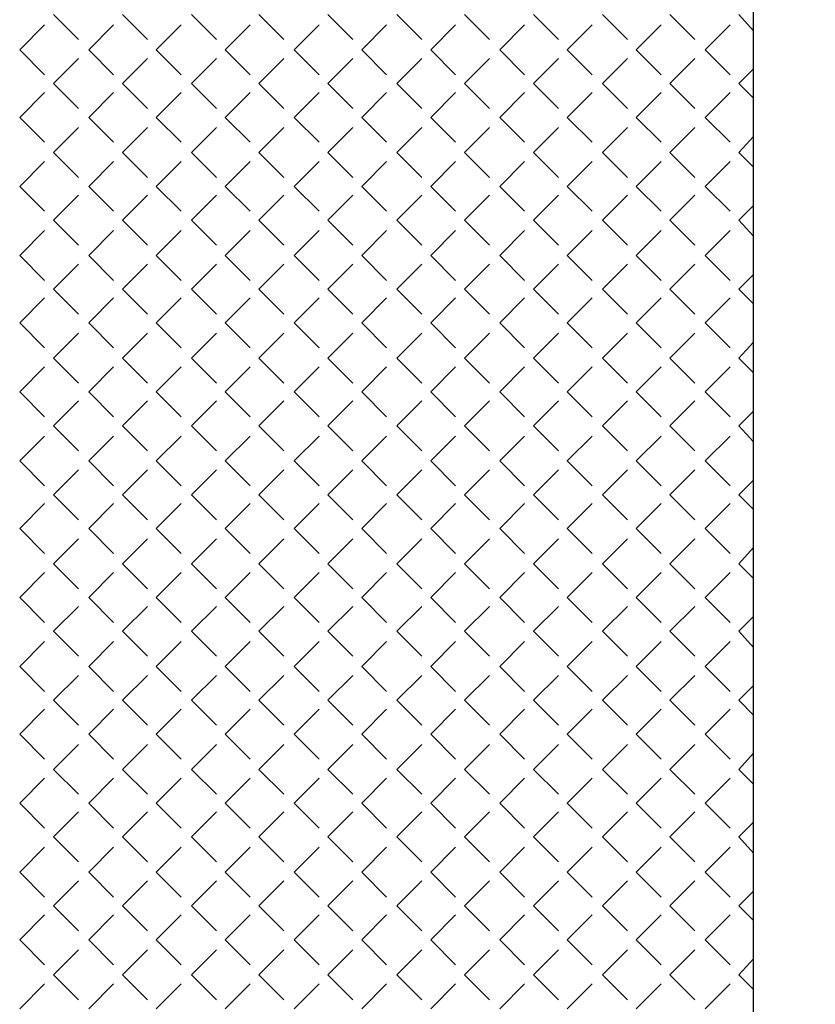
# Model space of a CAD drawing. Header units: millimetres. Extents: x -523 to 1404227, y -783705 to 1038705.
# Tile 71 of 256: x 99002 to 101296, y 133358 to 136197. Entities that reach past the tile are written whole.
import ezdxf

# ---------------------------------------------------------------- set-up
doc = ezdxf.new("R2010")
doc.units = ezdxf.units.MM
doc.layers.add('2. Obrys', color=7, linetype='Continuous', lineweight=30)
doc.layers.add('PDF _0', color=252, linetype='Continuous')
doc.layers.add('PDF _PG_ŚCIANY_SŁUPY', color=7, linetype='Continuous')

# ---------------------------------------------------------------- blocks, each defined once
blk = doc.blocks.new('A$C31e338d0')
at = {"layer": 'PDF _0', "color": 7, "lineweight": -3}
blk.add_lwpolyline([(25905.4, 11121), (25727.6, 11121), (25727.6, 22674.5)], dxfattribs=at)
at = {"layer": 'PDF _0', "lineweight": -3}
for points in [[(23708.2, 17340.2), (23780.2, 17268.2)], [(23907.2, 17340.2), (23979.2, 17268.2)], [(24106.2, 17340.2), (24178.1, 17268.2)], [(24300.9, 17340.2), (24372.9, 17268.2)], [(24499.9, 17340.2), (24571.9, 17268.2)], [(24698.9, 17340.2), (24770.8, 17268.2)], [(24893.6, 17340.2), (24965.6, 17268.2)], [(25092.6, 17340.2), (25164.6, 17268.2)], [(25291.6, 17340.2), (25363.5, 17268.2)], [(25486.3, 17340.2), (25558.3, 17268.2)], [(25685.3, 17340.2), (25727.6, 17293.6)], [(23610.8, 17238.6), (23682.8, 17310.6)], [(23809.8, 17238.6), (23881.8, 17310.6)], [(24004.6, 17238.6), (24076.5, 17310.6)], [(24203.5, 17238.6), (24275.5, 17310.6)], [(24402.5, 17238.6), (24474.5, 17310.6)], [(24597.3, 17238.6), (24669.2, 17310.6)], [(24796.2, 17238.6), (24868.2, 17310.6)], [(24995.2, 17238.6), (25067.2, 17310.6)], [(25190, 17238.6), (25261.9, 17310.6)], [(25388.9, 17238.6), (25460.9, 17310.6)], [(25587.9, 17238.6), (25659.9, 17310.6)], [(23610.8, 17238.6), (23682.8, 17166.6)], [(23809.8, 17238.6), (23881.8, 17166.6)], [(24004.6, 17238.6), (24076.5, 17166.6)], [(24203.5, 17238.6), (24275.5, 17166.6)], [(24402.5, 17238.6), (24474.5, 17166.6)], [(24597.3, 17238.6), (24669.2, 17166.6)], [(24796.2, 17238.6), (24868.2, 17166.6)], [(24995.2, 17238.6), (25067.2, 17166.6)], [(25190, 17238.6), (25261.9, 17166.6)], [(25388.9, 17238.6), (25460.9, 17166.6)], [(25587.9, 17238.6), (25659.9, 17166.6)], [(23708.2, 17141.2), (23780.2, 17213.2)], [(23907.2, 17141.2), (23979.2, 17213.2)], [(24106.2, 17141.2), (24178.1, 17213.2)], [(24300.9, 17141.2), (24372.9, 17213.2)], [(24499.9, 17141.2), (24571.9, 17213.2)], [(24698.9, 17141.2), (24770.8, 17213.2)], [(24893.6, 17141.2), (24965.6, 17213.2)], [(25092.6, 17141.2), (25164.6, 17213.2)], [(25291.6, 17141.2), (25363.5, 17213.2)], [(25486.3, 17141.2), (25558.3, 17213.2)], [(25685.3, 17141.2), (25727.6, 17183.5)], [(23708.2, 17141.2), (23780.2, 17069.2)], [(23907.2, 17141.2), (23979.2, 17069.2)], [(24106.2, 17141.2), (24178.1, 17069.2)], [(24300.9, 17141.2), (24372.9, 17069.2)], [(24499.9, 17141.2), (24571.9, 17069.2)], [(24698.9, 17141.2), (24770.8, 17069.2)], [(24893.6, 17141.2), (24965.6, 17069.2)], [(25092.6, 17141.2), (25164.6, 17069.2)], [(25291.6, 17141.2), (25363.5, 17069.2)], [(25486.3, 17141.2), (25558.3, 17069.2)], [(25685.3, 17141.2), (25727.6, 17098.9)], [(23610.8, 17043.8), (23682.8, 17115.8)], [(23809.8, 17043.8), (23881.8, 17115.8)], [(24004.6, 17043.8), (24076.5, 17115.8)], [(24203.5, 17043.8), (24275.5, 17115.8)], [(24402.5, 17043.8), (24474.5, 17115.8)], [(24597.3, 17043.8), (24669.2, 17115.8)], [(24796.2, 17043.8), (24868.2, 17115.8)], [(24995.2, 17043.8), (25067.2, 17115.8)], [(25190, 17043.8), (25261.9, 17115.8)], [(25388.9, 17043.8), (25460.9, 17115.8)], [(25587.9, 17043.8), (25659.9, 17115.8)], [(23610.8, 17043.8), (23682.8, 16971.9)], [(23809.8, 17043.8), (23881.8, 16971.9)], [(24004.6, 17043.8), (24076.5, 16971.9)], [(24203.5, 17043.8), (24275.5, 16971.9)], [(24402.5, 17043.8), (24474.5, 16971.9)], [(24597.3, 17043.8), (24669.2, 16971.9)], [(24796.2, 17043.8), (24868.2, 16971.9)], [(24995.2, 17043.8), (25067.2, 16971.9)], [(25190, 17043.8), (25261.9, 16971.9)], [(25388.9, 17043.8), (25460.9, 16971.9)], [(25587.9, 17043.8), (25659.9, 16971.9)], [(23708.2, 16942.2), (23780.2, 17014.2)], [(23907.2, 16942.2), (23979.2, 17014.2)], [(24106.2, 16942.2), (24178.1, 17014.2)], [(24300.9, 16942.2), (24372.9, 17014.2)], [(24499.9, 16942.2), (24571.9, 17014.2)], [(24698.9, 16942.2), (24770.8, 17014.2)], [(24893.6, 16942.2), (24965.6, 17014.2)], [(25092.6, 16942.2), (25164.6, 17014.2)], [(25291.6, 16942.2), (25363.5, 17014.2)], [(25486.3, 16942.2), (25558.3, 17014.2)], [(25685.3, 16942.2), (25727.6, 16988.8)], [(23708.2, 16942.2), (23780.2, 16870.3)], [(23907.2, 16942.2), (23979.2, 16870.3)], [(24106.2, 16942.2), (24178.1, 16870.3)], [(24300.9, 16942.2), (24372.9, 16870.3)], [(24499.9, 16942.2), (24571.9, 16870.3)], [(24698.9, 16942.2), (24770.8, 16870.3)], [(24893.6, 16942.2), (24965.6, 16870.3)], [(25092.6, 16942.2), (25164.6, 16870.3)], [(25291.6, 16942.2), (25363.5, 16870.3)], [(25486.3, 16942.2), (25558.3, 16870.3)], [(25685.3, 16942.2), (25727.6, 16899.9)], [(23610.8, 16844.9), (23682.8, 16916.8)], [(23809.8, 16844.9), (23881.8, 16916.8)], [(24004.6, 16844.9), (24076.5, 16916.8)], [(24203.5, 16844.9), (24275.5, 16916.8)], [(24402.5, 16844.9), (24474.5, 16916.8)], [(24597.3, 16844.9), (24669.2, 16916.8)], [(24796.2, 16844.9), (24868.2, 16916.8)], [(24995.2, 16844.9), (25067.2, 16916.8)], [(25190, 16844.9), (25261.9, 16916.8)], [(25388.9, 16844.9), (25460.9, 16916.8)], [(25587.9, 16844.9), (25659.9, 16916.8)], [(23610.8, 16844.9), (23682.8, 16772.9)], [(23809.8, 16844.9), (23881.8, 16772.9)], [(24004.6, 16844.9), (24076.5, 16772.9)], [(24203.5, 16844.9), (24275.5, 16772.9)], [(24402.5, 16844.9), (24474.5, 16772.9)], [(24597.3, 16844.9), (24669.2, 16772.9)], [(24796.2, 16844.9), (24868.2, 16772.9)], [(24995.2, 16844.9), (25067.2, 16772.9)], [(25190, 16844.9), (25261.9, 16772.9)], [(25388.9, 16844.9), (25460.9, 16772.9)], [(25587.9, 16844.9), (25659.9, 16772.9)], [(23708.2, 16747.5), (23780.2, 16819.5)], [(23907.2, 16747.5), (23979.2, 16819.5)], [(24106.2, 16747.5), (24178.1, 16819.5)], [(24300.9, 16747.5), (24372.9, 16819.5)], [(24499.9, 16747.5), (24571.9, 16819.5)], [(24698.9, 16747.5), (24770.8, 16819.5)], [(24893.6, 16747.5), (24965.6, 16819.5)], [(25092.6, 16747.5), (25164.6, 16819.5)], [(25291.6, 16747.5), (25363.5, 16819.5)], [(25486.3, 16747.5), (25558.3, 16819.5)], [(25685.3, 16747.5), (25727.6, 16789.8)], [(23708.2, 16747.5), (23780.2, 16675.5)], [(23907.2, 16747.5), (23979.2, 16675.5)], [(24106.2, 16747.5), (24178.1, 16675.5)], [(24300.9, 16747.5), (24372.9, 16675.5)], [(24499.9, 16747.5), (24571.9, 16675.5)], [(24698.9, 16747.5), (24770.8, 16675.5)], [(24893.6, 16747.5), (24965.6, 16675.5)], [(25092.6, 16747.5), (25164.6, 16675.5)], [(25291.6, 16747.5), (25363.5, 16675.5)], [(25486.3, 16747.5), (25558.3, 16675.5)], [(25685.3, 16747.5), (25727.6, 16700.9)], [(23610.8, 16645.9), (23682.8, 16717.8)], [(23809.8, 16645.9), (23881.8, 16717.8)], [(24004.6, 16645.9), (24076.5, 16717.8)], [(24203.5, 16645.9), (24275.5, 16717.8)], [(24402.5, 16645.9), (24474.5, 16717.8)], [(24597.3, 16645.9), (24669.2, 16717.8)], [(24796.2, 16645.9), (24868.2, 16717.8)], [(24995.2, 16645.9), (25067.2, 16717.8)], [(25190, 16645.9), (25261.9, 16717.8)], [(25388.9, 16645.9), (25460.9, 16717.8)], [(25587.9, 16645.9), (25659.9, 16717.8)], [(23610.8, 16645.9), (23682.8, 16573.9)], [(23809.8, 16645.9), (23881.8, 16573.9)], [(24004.6, 16645.9), (24076.5, 16573.9)], [(24203.5, 16645.9), (24275.5, 16573.9)], [(24402.5, 16645.9), (24474.5, 16573.9)], [(24597.3, 16645.9), (24669.2, 16573.9)], [(24796.2, 16645.9), (24868.2, 16573.9)], [(24995.2, 16645.9), (25067.2, 16573.9)], [(25190, 16645.9), (25261.9, 16573.9)], [(25388.9, 16645.9), (25460.9, 16573.9)], [(25587.9, 16645.9), (25659.9, 16573.9)], [(23708.2, 16548.5), (23780.2, 16620.5)], [(23907.2, 16548.5), (23979.2, 16620.5)], [(24106.2, 16548.5), (24178.1, 16620.5)], [(24300.9, 16548.5), (24372.9, 16620.5)], [(24499.9, 16548.5), (24571.9, 16620.5)], [(24698.9, 16548.5), (24770.8, 16620.5)], [(24893.6, 16548.5), (24965.6, 16620.5)], [(25092.6, 16548.5), (25164.6, 16620.5)], [(25291.6, 16548.5), (25363.5, 16620.5)], [(25486.3, 16548.5), (25558.3, 16620.5)], [(25685.3, 16548.5), (25727.6, 16590.8)], [(23610.8, 16451.1), (23682.8, 16523.1)], [(23708.2, 16548.5), (23780.2, 16476.5)], [(23809.8, 16451.1), (23881.8, 16523.1)], [(23907.2, 16548.5), (23979.2, 16476.5)], [(24004.6, 16451.1), (24076.5, 16523.1)], [(24106.2, 16548.5), (24178.1, 16476.5)], [(24203.5, 16451.1), (24275.5, 16523.1)], [(24300.9, 16548.5), (24372.9, 16476.5)], [(24402.5, 16451.1), (24474.5, 16523.1)], [(24499.9, 16548.5), (24571.9, 16476.5)], [(24597.3, 16451.1), (24669.2, 16523.1)], [(24698.9, 16548.5), (24770.8, 16476.5)], [(24796.2, 16451.1), (24868.2, 16523.1)], [(24893.6, 16548.5), (24965.6, 16476.5)], [(24995.2, 16451.1), (25067.2, 16523.1)], [(25092.6, 16548.5), (25164.6, 16476.5)], [(25190, 16451.1), (25261.9, 16523.1)], [(25291.6, 16548.5), (25363.5, 16476.5)], [(25388.9, 16451.1), (25460.9, 16523.1)], [(25486.3, 16548.5), (25558.3, 16476.5)], [(25587.9, 16451.1), (25659.9, 16523.1)], [(25685.3, 16548.5), (25727.6, 16506.2)], [(23610.8, 16451.1), (23682.8, 16379.2)], [(23809.8, 16451.1), (23881.8, 16379.2)], [(24004.6, 16451.1), (24076.5, 16379.2)], [(24203.5, 16451.1), (24275.5, 16379.2)], [(24402.5, 16451.1), (24474.5, 16379.2)], [(24597.3, 16451.1), (24669.2, 16379.2)], [(24796.2, 16451.1), (24868.2, 16379.2)], [(24995.2, 16451.1), (25067.2, 16379.2)], [(25190, 16451.1), (25261.9, 16379.2)], [(25388.9, 16451.1), (25460.9, 16379.2)], [(25587.9, 16451.1), (25659.9, 16379.2)], [(23708.2, 16349.5), (23780.2, 16421.5)], [(23907.2, 16349.5), (23979.2, 16421.5)], [(24106.2, 16349.5), (24178.1, 16421.5)], [(24300.9, 16349.5), (24372.9, 16421.5)], [(24499.9, 16349.5), (24571.9, 16421.5)], [(24698.9, 16349.5), (24770.8, 16421.5)], [(24893.6, 16349.5), (24965.6, 16421.5)], [(25092.6, 16349.5), (25164.6, 16421.5)], [(25291.6, 16349.5), (25363.5, 16421.5)], [(25486.3, 16349.5), (25558.3, 16421.5)], [(25685.3, 16349.5), (25727.6, 16396.1)], [(23610.8, 16252.2), (23682.8, 16324.1)], [(23708.2, 16349.5), (23780.2, 16277.6)], [(23809.8, 16252.2), (23881.8, 16324.1)], [(23907.2, 16349.5), (23979.2, 16277.6)], [(24004.6, 16252.2), (24076.5, 16324.1)], [(24106.2, 16349.5), (24178.1, 16277.6)], [(24203.5, 16252.2), (24275.5, 16324.1)], [(24300.9, 16349.5), (24372.9, 16277.6)], [(24402.5, 16252.2), (24474.5, 16324.1)], [(24499.9, 16349.5), (24571.9, 16277.6)], [(24597.3, 16252.2), (24669.2, 16324.1)], [(24698.9, 16349.5), (24770.8, 16277.6)], [(24796.2, 16252.2), (24868.2, 16324.1)], [(24893.6, 16349.5), (24965.6, 16277.6)], [(24995.2, 16252.2), (25067.2, 16324.1)], [(25092.6, 16349.5), (25164.6, 16277.6)], [(25190, 16252.2), (25261.9, 16324.1)], [(25291.6, 16349.5), (25363.5, 16277.6)], [(25388.9, 16252.2), (25460.9, 16324.1)], [(25486.3, 16349.5), (25558.3, 16277.6)], [(25587.9, 16252.2), (25659.9, 16324.1)], [(25685.3, 16349.5), (25727.6, 16307.2)], [(23610.8, 16252.2), (23682.8, 16180.2)], [(23809.8, 16252.2), (23881.8, 16180.2)], [(24004.6, 16252.2), (24076.5, 16180.2)], [(24203.5, 16252.2), (24275.5, 16180.2)], [(24402.5, 16252.2), (24474.5, 16180.2)], [(24597.3, 16252.2), (24669.2, 16180.2)], [(24796.2, 16252.2), (24868.2, 16180.2)], [(24995.2, 16252.2), (25067.2, 16180.2)], [(25190, 16252.2), (25261.9, 16180.2)], [(25388.9, 16252.2), (25460.9, 16180.2)], [(25587.9, 16252.2), (25659.9, 16180.2)], [(23708.2, 16154.8), (23780.2, 16226.8)], [(23907.2, 16154.8), (23979.2, 16226.8)], [(24106.2, 16154.8), (24178.1, 16226.8)], [(24300.9, 16154.8), (24372.9, 16226.8)], [(24499.9, 16154.8), (24571.9, 16226.8)], [(24698.9, 16154.8), (24770.8, 16226.8)], [(24893.6, 16154.8), (24965.6, 16226.8)], [(25092.6, 16154.8), (25164.6, 16226.8)], [(25291.6, 16154.8), (25363.5, 16226.8)], [(25486.3, 16154.8), (25558.3, 16226.8)], [(25685.3, 16154.8), (25727.6, 16197.1)], [(23708.2, 16154.8), (23780.2, 16082.8)], [(23907.2, 16154.8), (23979.2, 16082.8)], [(24106.2, 16154.8), (24178.1, 16082.8)], [(24300.9, 16154.8), (24372.9, 16082.8)], [(24499.9, 16154.8), (24571.9, 16082.8)], [(24698.9, 16154.8), (24770.8, 16082.8)], [(24893.6, 16154.8), (24965.6, 16082.8)], [(25092.6, 16154.8), (25164.6, 16082.8)], [(25291.6, 16154.8), (25363.5, 16082.8)], [(25486.3, 16154.8), (25558.3, 16082.8)], [(25685.3, 16154.8), (25727.6, 16108.2)], [(23610.8, 16053.2), (23682.8, 16125.1)], [(23809.8, 16053.2), (23881.8, 16125.1)], [(24004.6, 16053.2), (24076.5, 16125.1)], [(24203.5, 16053.2), (24275.5, 16125.1)], [(24402.5, 16053.2), (24474.5, 16125.1)], [(24597.3, 16053.2), (24669.2, 16125.1)], [(24796.2, 16053.2), (24868.2, 16125.1)], [(24995.2, 16053.2), (25067.2, 16125.1)], [(25190, 16053.2), (25261.9, 16125.1)], [(25388.9, 16053.2), (25460.9, 16125.1)], [(25587.9, 16053.2), (25659.9, 16125.1)], [(23610.8, 16053.2), (23682.8, 15981.2)], [(23809.8, 16053.2), (23881.8, 15981.2)], [(24004.6, 16053.2), (24076.5, 15981.2)], [(24203.5, 16053.2), (24275.5, 15981.2)], [(24402.5, 16053.2), (24474.5, 15981.2)], [(24597.3, 16053.2), (24669.2, 15981.2)], [(24796.2, 16053.2), (24868.2, 15981.2)], [(24995.2, 16053.2), (25067.2, 15981.2)], [(25190, 16053.2), (25261.9, 15981.2)], [(25388.9, 16053.2), (25460.9, 15981.2)], [(25587.9, 16053.2), (25659.9, 15981.2)], [(23708.2, 15955.8), (23780.2, 16027.8)], [(23907.2, 15955.8), (23979.2, 16027.8)], [(24106.2, 15955.8), (24178.1, 16027.8)], [(24300.9, 15955.8), (24372.9, 16027.8)], [(24499.9, 15955.8), (24571.9, 16027.8)], [(24698.9, 15955.8), (24770.8, 16027.8)], [(24893.6, 15955.8), (24965.6, 16027.8)], [(25092.6, 15955.8), (25164.6, 16027.8)], [(25291.6, 15955.8), (25363.5, 16027.8)], [(25486.3, 15955.8), (25558.3, 16027.8)], [(25685.3, 15955.8), (25727.6, 15998.1)], [(23708.2, 15955.8), (23780.2, 15883.8)], [(23907.2, 15955.8), (23979.2, 15883.8)], [(24106.2, 15955.8), (24178.1, 15883.8)], [(24300.9, 15955.8), (24372.9, 15883.8)], [(24499.9, 15955.8), (24571.9, 15883.8)], [(24698.9, 15955.8), (24770.8, 15883.8)], [(24893.6, 15955.8), (24965.6, 15883.8)], [(25092.6, 15955.8), (25164.6, 15883.8)], [(25291.6, 15955.8), (25363.5, 15883.8)], [(25486.3, 15955.8), (25558.3, 15883.8)], [(25685.3, 15955.8), (25727.6, 15913.5)], [(23610.8, 15858.4), (23682.8, 15930.4)], [(23809.8, 15858.4), (23881.8, 15930.4)], [(24004.6, 15858.4), (24076.5, 15930.4)], [(24203.5, 15858.4), (24275.5, 15930.4)], [(24402.5, 15858.4), (24474.5, 15930.4)], [(24597.3, 15858.4), (24669.2, 15930.4)], [(24796.2, 15858.4), (24868.2, 15930.4)], [(24995.2, 15858.4), (25067.2, 15930.4)], [(25190, 15858.4), (25261.9, 15930.4)], [(25388.9, 15858.4), (25460.9, 15930.4)], [(25587.9, 15858.4), (25659.9, 15930.4)], [(23610.8, 15858.4), (23682.8, 15786.5)], [(23809.8, 15858.4), (23881.8, 15786.5)], [(24004.6, 15858.4), (24076.5, 15786.5)], [(24203.5, 15858.4), (24275.5, 15786.5)], [(24402.5, 15858.4), (24474.5, 15786.5)], [(24597.3, 15858.4), (24669.2, 15786.5)], [(24796.2, 15858.4), (24868.2, 15786.5)], [(24995.2, 15858.4), (25067.2, 15786.5)], [(25190, 15858.4), (25261.9, 15786.5)], [(25388.9, 15858.4), (25460.9, 15786.5)], [(25587.9, 15858.4), (25659.9, 15786.5)], [(23708.2, 15756.8), (23780.2, 15828.8)], [(23907.2, 15756.8), (23979.2, 15828.8)], [(24106.2, 15756.8), (24178.1, 15828.8)], [(24300.9, 15756.8), (24372.9, 15828.8)], [(24499.9, 15756.8), (24571.9, 15828.8)], [(24698.9, 15756.8), (24770.8, 15828.8)], [(24893.6, 15756.8), (24965.6, 15828.8)], [(25092.6, 15756.8), (25164.6, 15828.8)], [(25291.6, 15756.8), (25363.5, 15828.8)], [(25486.3, 15756.8), (25558.3, 15828.8)], [(25685.3, 15756.8), (25727.6, 15803.4)], [(23708.2, 15756.8), (23780.2, 15684.8)], [(23907.2, 15756.8), (23979.2, 15684.8)], [(24106.2, 15756.8), (24178.1, 15684.8)], [(24300.9, 15756.8), (24372.9, 15684.8)], [(24499.9, 15756.8), (24571.9, 15684.8)], [(24698.9, 15756.8), (24770.8, 15684.8)], [(24893.6, 15756.8), (24965.6, 15684.8)], [(25092.6, 15756.8), (25164.6, 15684.8)], [(25291.6, 15756.8), (25363.5, 15684.8)], [(25486.3, 15756.8), (25558.3, 15684.8)], [(25685.3, 15756.8), (25727.6, 15714.5)], [(23610.8, 15659.4), (23682.8, 15731.4)], [(23809.8, 15659.4), (23881.8, 15731.4)], [(24004.6, 15659.4), (24076.5, 15731.4)], [(24203.5, 15659.4), (24275.5, 15731.4)], [(24402.5, 15659.4), (24474.5, 15731.4)], [(24597.3, 15659.4), (24669.2, 15731.4)], [(24796.2, 15659.4), (24868.2, 15731.4)], [(24995.2, 15659.4), (25067.2, 15731.4)], [(25190, 15659.4), (25261.9, 15731.4)], [(25388.9, 15659.4), (25460.9, 15731.4)], [(25587.9, 15659.4), (25659.9, 15731.4)], [(23610.8, 15659.4), (23682.8, 15587.5)], [(23809.8, 15659.4), (23881.8, 15587.5)], [(24004.6, 15659.4), (24076.5, 15587.5)], [(24203.5, 15659.4), (24275.5, 15587.5)], [(24402.5, 15659.4), (24474.5, 15587.5)], [(24597.3, 15659.4), (24669.2, 15587.5)], [(24796.2, 15659.4), (24868.2, 15587.5)], [(24995.2, 15659.4), (25067.2, 15587.5)], [(25190, 15659.4), (25261.9, 15587.5)], [(25388.9, 15659.4), (25460.9, 15587.5)], [(25587.9, 15659.4), (25659.9, 15587.5)], [(23708.2, 15562.1), (23780.2, 15634)], [(23907.2, 15562.1), (23979.2, 15634)], [(24106.2, 15562.1), (24178.1, 15634)], [(24300.9, 15562.1), (24372.9, 15634)], [(24499.9, 15562.1), (24571.9, 15634)], [(24698.9, 15562.1), (24770.8, 15634)], [(24893.6, 15562.1), (24965.6, 15634)], [(25092.6, 15562.1), (25164.6, 15634)], [(25291.6, 15562.1), (25363.5, 15634)], [(25486.3, 15562.1), (25558.3, 15634)], [(25685.3, 15562.1), (25727.6, 15604.4)], [(23708.2, 15562.1), (23780.2, 15490.1)], [(23907.2, 15562.1), (23979.2, 15490.1)], [(24106.2, 15562.1), (24178.1, 15490.1)], [(24300.9, 15562.1), (24372.9, 15490.1)], [(24499.9, 15562.1), (24571.9, 15490.1)], [(24698.9, 15562.1), (24770.8, 15490.1)], [(24893.6, 15562.1), (24965.6, 15490.1)], [(25092.6, 15562.1), (25164.6, 15490.1)], [(25291.6, 15562.1), (25363.5, 15490.1)], [(25486.3, 15562.1), (25558.3, 15490.1)], [(25685.3, 15562.1), (25727.6, 15515.5)], [(23610.8, 15460.5), (23682.8, 15532.4)], [(23809.8, 15460.5), (23881.8, 15532.4)], [(24004.6, 15460.5), (24076.5, 15532.4)], [(24203.5, 15460.5), (24275.5, 15532.4)], [(24402.5, 15460.5), (24474.5, 15532.4)], [(24597.3, 15460.5), (24669.2, 15532.4)], [(24796.2, 15460.5), (24868.2, 15532.4)], [(24995.2, 15460.5), (25067.2, 15532.4)], [(25190, 15460.5), (25261.9, 15532.4)], [(25388.9, 15460.5), (25460.9, 15532.4)], [(25587.9, 15460.5), (25659.9, 15532.4)], [(23610.8, 15460.5), (23682.8, 15388.5)], [(23809.8, 15460.5), (23881.8, 15388.5)], [(24004.6, 15460.5), (24076.5, 15388.5)], [(24203.5, 15460.5), (24275.5, 15388.5)], [(24402.5, 15460.5), (24474.5, 15388.5)], [(24597.3, 15460.5), (24669.2, 15388.5)], [(24796.2, 15460.5), (24868.2, 15388.5)], [(24995.2, 15460.5), (25067.2, 15388.5)], [(25190, 15460.5), (25261.9, 15388.5)], [(25388.9, 15460.5), (25460.9, 15388.5)], [(25587.9, 15460.5), (25659.9, 15388.5)], [(23708.2, 15363.1), (23780.2, 15435.1)], [(23907.2, 15363.1), (23979.2, 15435.1)], [(24106.2, 15363.1), (24178.1, 15435.1)], [(24300.9, 15363.1), (24372.9, 15435.1)], [(24499.9, 15363.1), (24571.9, 15435.1)], [(24698.9, 15363.1), (24770.8, 15435.1)], [(24893.6, 15363.1), (24965.6, 15435.1)], [(25092.6, 15363.1), (25164.6, 15435.1)], [(25291.6, 15363.1), (25363.5, 15435.1)], [(25486.3, 15363.1), (25558.3, 15435.1)], [(25685.3, 15363.1), (25727.6, 15405.4)], [(23708.2, 15363.1), (23780.2, 15291.1)], [(23907.2, 15363.1), (23979.2, 15291.1)], [(24106.2, 15363.1), (24178.1, 15291.1)], [(24300.9, 15363.1), (24372.9, 15291.1)], [(24499.9, 15363.1), (24571.9, 15291.1)], [(24698.9, 15363.1), (24770.8, 15291.1)], [(24893.6, 15363.1), (24965.6, 15291.1)], [(25092.6, 15363.1), (25164.6, 15291.1)], [(25291.6, 15363.1), (25363.5, 15291.1)], [(25486.3, 15363.1), (25558.3, 15291.1)], [(25685.3, 15363.1), (25727.6, 15320.8)], [(23610.8, 15265.7), (23682.8, 15337.7)], [(23809.8, 15265.7), (23881.8, 15337.7)], [(24004.6, 15265.7), (24076.5, 15337.7)], [(24203.5, 15265.7), (24275.5, 15337.7)], [(24402.5, 15265.7), (24474.5, 15337.7)], [(24597.3, 15265.7), (24669.2, 15337.7)], [(24796.2, 15265.7), (24868.2, 15337.7)], [(24995.2, 15265.7), (25067.2, 15337.7)], [(25190, 15265.7), (25261.9, 15337.7)], [(25388.9, 15265.7), (25460.9, 15337.7)], [(25587.9, 15265.7), (25659.9, 15337.7)], [(23610.8, 15265.7), (23682.8, 15193.8)], [(23809.8, 15265.7), (23881.8, 15193.8)], [(24004.6, 15265.7), (24076.5, 15193.8)], [(24203.5, 15265.7), (24275.5, 15193.8)], [(24402.5, 15265.7), (24474.5, 15193.8)], [(24597.3, 15265.7), (24669.2, 15193.8)], [(24796.2, 15265.7), (24868.2, 15193.8)], [(24995.2, 15265.7), (25067.2, 15193.8)], [(25190, 15265.7), (25261.9, 15193.8)], [(25388.9, 15265.7), (25460.9, 15193.8)], [(25587.9, 15265.7), (25659.9, 15193.8)], [(23708.2, 15164.1), (23780.2, 15236.1)], [(23907.2, 15164.1), (23979.2, 15236.1)], [(24106.2, 15164.1), (24178.1, 15236.1)], [(24300.9, 15164.1), (24372.9, 15236.1)], [(24499.9, 15164.1), (24571.9, 15236.1)], [(24698.9, 15164.1), (24770.8, 15236.1)], [(24893.6, 15164.1), (24965.6, 15236.1)], [(25092.6, 15164.1), (25164.6, 15236.1)], [(25291.6, 15164.1), (25363.5, 15236.1)], [(25486.3, 15164.1), (25558.3, 15236.1)], [(25685.3, 15164.1), (25727.6, 15210.7)], [(23708.2, 15164.1), (23780.2, 15092.1)], [(23907.2, 15164.1), (23979.2, 15092.1)], [(24106.2, 15164.1), (24178.1, 15092.1)], [(24300.9, 15164.1), (24372.9, 15092.1)], [(24499.9, 15164.1), (24571.9, 15092.1)], [(24698.9, 15164.1), (24770.8, 15092.1)], [(24893.6, 15164.1), (24965.6, 15092.1)], [(25092.6, 15164.1), (25164.6, 15092.1)], [(25291.6, 15164.1), (25363.5, 15092.1)], [(25486.3, 15164.1), (25558.3, 15092.1)], [(25685.3, 15164.1), (25727.6, 15121.8)], [(23610.8, 15066.7), (23682.8, 15138.7)], [(23809.8, 15066.7), (23881.8, 15138.7)], [(24004.6, 15066.7), (24076.5, 15138.7)], [(24203.5, 15066.7), (24275.5, 15138.7)], [(24402.5, 15066.7), (24474.5, 15138.7)], [(24597.3, 15066.7), (24669.2, 15138.7)], [(24796.2, 15066.7), (24868.2, 15138.7)], [(24995.2, 15066.7), (25067.2, 15138.7)], [(25190, 15066.7), (25261.9, 15138.7)], [(25388.9, 15066.7), (25460.9, 15138.7)], [(25587.9, 15066.7), (25659.9, 15138.7)], [(23610.8, 15066.7), (23682.8, 14994.8)], [(23809.8, 15066.7), (23881.8, 14994.8)], [(24004.6, 15066.7), (24076.5, 14994.8)], [(24203.5, 15066.7), (24275.5, 14994.8)], [(24402.5, 15066.7), (24474.5, 14994.8)], [(24597.3, 15066.7), (24669.2, 14994.8)], [(24796.2, 15066.7), (24868.2, 14994.8)], [(24995.2, 15066.7), (25067.2, 14994.8)], [(25190, 15066.7), (25261.9, 14994.8)], [(25388.9, 15066.7), (25460.9, 14994.8)], [(25587.9, 15066.7), (25659.9, 14994.8)], [(23708.2, 14969.4), (23780.2, 15041.3)], [(23907.2, 14969.4), (23979.2, 15041.3)], [(24106.2, 14969.4), (24178.1, 15041.3)], [(24300.9, 14969.4), (24372.9, 15041.3)], [(24499.9, 14969.4), (24571.9, 15041.3)], [(24698.9, 14969.4), (24770.8, 15041.3)], [(24893.6, 14969.4), (24965.6, 15041.3)], [(25092.6, 14969.4), (25164.6, 15041.3)], [(25291.6, 14969.4), (25363.5, 15041.3)], [(25486.3, 14969.4), (25558.3, 15041.3)], [(25685.3, 14969.4), (25727.6, 15011.7)], [(23708.2, 14969.4), (23780.2, 14897.4)], [(23907.2, 14969.4), (23979.2, 14897.4)], [(24106.2, 14969.4), (24178.1, 14897.4)], [(24300.9, 14969.4), (24372.9, 14897.4)], [(24499.9, 14969.4), (24571.9, 14897.4)], [(24698.9, 14969.4), (24770.8, 14897.4)], [(24893.6, 14969.4), (24965.6, 14897.4)], [(25092.6, 14969.4), (25164.6, 14897.4)], [(25291.6, 14969.4), (25363.5, 14897.4)], [(25486.3, 14969.4), (25558.3, 14897.4)], [(25685.3, 14969.4), (25727.6, 14922.8)], [(23610.8, 14867.8), (23682.8, 14939.7)], [(23809.8, 14867.8), (23881.8, 14939.7)], [(24004.6, 14867.8), (24076.5, 14939.7)], [(24203.5, 14867.8), (24275.5, 14939.7)], [(24402.5, 14867.8), (24474.5, 14939.7)], [(24597.3, 14867.8), (24669.2, 14939.7)], [(24796.2, 14867.8), (24868.2, 14939.7)], [(24995.2, 14867.8), (25067.2, 14939.7)], [(25190, 14867.8), (25261.9, 14939.7)], [(25388.9, 14867.8), (25460.9, 14939.7)], [(25587.9, 14867.8), (25659.9, 14939.7)], [(23610.8, 14867.8), (23682.8, 14795.8)], [(23809.8, 14867.8), (23881.8, 14795.8)], [(24004.6, 14867.8), (24076.5, 14795.8)], [(24203.5, 14867.8), (24275.5, 14795.8)], [(24402.5, 14867.8), (24474.5, 14795.8)], [(24597.3, 14867.8), (24669.2, 14795.8)], [(24796.2, 14867.8), (24868.2, 14795.8)], [(24995.2, 14867.8), (25067.2, 14795.8)], [(25190, 14867.8), (25261.9, 14795.8)], [(25388.9, 14867.8), (25460.9, 14795.8)], [(25587.9, 14867.8), (25659.9, 14795.8)], [(23708.2, 14770.4), (23780.2, 14842.4)], [(23907.2, 14770.4), (23979.2, 14842.4)], [(24106.2, 14770.4), (24178.1, 14842.4)], [(24300.9, 14770.4), (24372.9, 14842.4)], [(24499.9, 14770.4), (24571.9, 14842.4)], [(24698.9, 14770.4), (24770.8, 14842.4)], [(24893.6, 14770.4), (24965.6, 14842.4)], [(25092.6, 14770.4), (25164.6, 14842.4)], [(25291.6, 14770.4), (25363.5, 14842.4)], [(25486.3, 14770.4), (25558.3, 14842.4)], [(25685.3, 14770.4), (25727.6, 14812.7)], [(23708.2, 14770.4), (23780.2, 14698.4)], [(23907.2, 14770.4), (23979.2, 14698.4)], [(24106.2, 14770.4), (24178.1, 14698.4)], [(24300.9, 14770.4), (24372.9, 14698.4)], [(24499.9, 14770.4), (24571.9, 14698.4)], [(24698.9, 14770.4), (24770.8, 14698.4)], [(24893.6, 14770.4), (24965.6, 14698.4)], [(25092.6, 14770.4), (25164.6, 14698.4)], [(25291.6, 14770.4), (25363.5, 14698.4)], [(25486.3, 14770.4), (25558.3, 14698.4)], [(25685.3, 14770.4), (25727.6, 14728.1)], [(23610.8, 14673), (23682.8, 14745)], [(23809.8, 14673), (23881.8, 14745)], [(24004.6, 14673), (24076.5, 14745)], [(24203.5, 14673), (24275.5, 14745)], [(24402.5, 14673), (24474.5, 14745)], [(24597.3, 14673), (24669.2, 14745)], [(24796.2, 14673), (24868.2, 14745)], [(24995.2, 14673), (25067.2, 14745)], [(25190, 14673), (25261.9, 14745)], [(25388.9, 14673), (25460.9, 14745)], [(25587.9, 14673), (25659.9, 14745)], [(23610.8, 14673), (23682.8, 14601)], [(23809.8, 14673), (23881.8, 14601)], [(24004.6, 14673), (24076.5, 14601)], [(24203.5, 14673), (24275.5, 14601)], [(24402.5, 14673), (24474.5, 14601)], [(24597.3, 14673), (24669.2, 14601)], [(24796.2, 14673), (24868.2, 14601)], [(24995.2, 14673), (25067.2, 14601)], [(25190, 14673), (25261.9, 14601)], [(25388.9, 14673), (25460.9, 14601)], [(25587.9, 14673), (25659.9, 14601)], [(23708.2, 14571.4), (23780.2, 14643.4)], [(23907.2, 14571.4), (23979.2, 14643.4)], [(24106.2, 14571.4), (24178.1, 14643.4)], [(24300.9, 14571.4), (24372.9, 14643.4)], [(24499.9, 14571.4), (24571.9, 14643.4)], [(24698.9, 14571.4), (24770.8, 14643.4)], [(24893.6, 14571.4), (24965.6, 14643.4)], [(25092.6, 14571.4), (25164.6, 14643.4)], [(25291.6, 14571.4), (25363.5, 14643.4)], [(25486.3, 14571.4), (25558.3, 14643.4)], [(25685.3, 14571.4), (25727.6, 14618)], [(23708.2, 14571.4), (23780.2, 14499.4)], [(23907.2, 14571.4), (23979.2, 14499.4)], [(24106.2, 14571.4), (24178.1, 14499.4)], [(24300.9, 14571.4), (24372.9, 14499.4)], [(24499.9, 14571.4), (24571.9, 14499.4)], [(24698.9, 14571.4), (24770.8, 14499.4)], [(24893.6, 14571.4), (24965.6, 14499.4)], [(25092.6, 14571.4), (25164.6, 14499.4)], [(25291.6, 14571.4), (25363.5, 14499.4)], [(25486.3, 14571.4), (25558.3, 14499.4)], [(25685.3, 14571.4), (25727.6, 14529.1)], [(23610.8, 14474), (23682.8, 14546)], [(23809.8, 14474), (23881.8, 14546)], [(24004.6, 14474), (24076.5, 14546)], [(24203.5, 14474), (24275.5, 14546)], [(24402.5, 14474), (24474.5, 14546)], [(24597.3, 14474), (24669.2, 14546)], [(24796.2, 14474), (24868.2, 14546)], [(24995.2, 14474), (25067.2, 14546)], [(25190, 14474), (25261.9, 14546)], [(25388.9, 14474), (25460.9, 14546)], [(25587.9, 14474), (25659.9, 14546)]]:
    blk.add_lwpolyline(points, dxfattribs=at)
at = {"layer": 'PDF _PG_ŚCIANY_SŁUPY', "lineweight": -3}
blk.add_lwpolyline([(25727.6, 11121), (25727.6, 22674.5), (25727.6, 22793.1)], dxfattribs=at)

msp = doc.modelspace()

# ---------------------------------------------------------------- block references
at = {"layer": '2. Obrys'}
msp.add_blockref('A$C31e338d0', (75390.84, 118871.37), dxfattribs=at)

doc.saveas('drawing.dxf')
